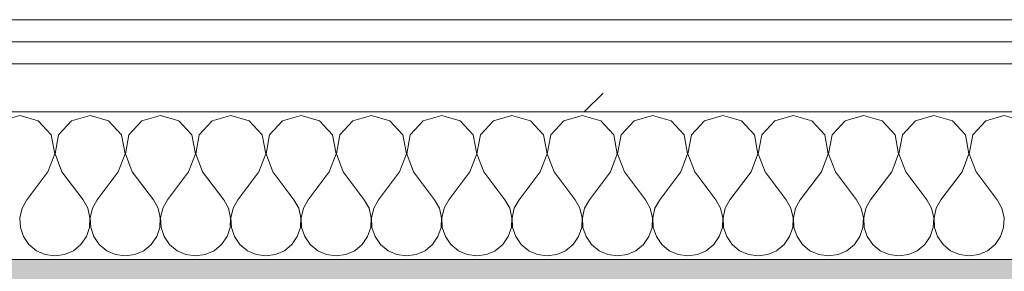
# Model space of a CAD drawing. Header units: millimetres. Extents: x -30280 to 19093, y -18706 to 4378.
# Tile 20 of 35: x -27781 to -27514, y -1197 to -1129. Entities that reach past the tile are written whole.
import ezdxf

# ---------------------------------------------------------------- set-up
doc = ezdxf.new("R2010")
doc.units = ezdxf.units.MM
doc.header["$MEASUREMENT"] = 0
doc.linetypes.add('Wipeout_Contour', pattern=[1000, 0, -1000])
doc.layers.add('12_FAÇ_Façana', color=7, linetype='Continuous')
doc.layers.add('Nuevo_08_E_Envans secs', color=7, linetype='Continuous')
for name, color, linetype, lineweight, true_color in [('12_FAÇ_Façana_Pluma_Nº__176', 7, 'Continuous', 15, 0x93a0c6), ('Nuevo_08_E_Envans secs_Pluma_Nº__102', 7, 'Continuous', 5, 0xcccccc), ('Nuevo_08_E_Envans secs_Pluma_Nº__171', 171, 'Continuous', 13, 0xaaaaff), ('Nuevo_08_E_Envans secs_Pluma_Nº__177', 7, 'Continuous', 15, 0xf7e046)]:
    doc.layers.add(name, color=color, linetype=linetype, lineweight=lineweight, true_color=true_color)
doc.layers.add('12_FAÇ_Façana_Pluma_Nº__7', color=7, linetype='Continuous', lineweight=5)
doc.layers.add('Nuevo_08_E_Envans secs_Pluma_Nº__1', color=7, linetype='Continuous', lineweight=5)
pattern_1 = [(45, (0, 0), (-183.8478, 183.8478), [195, -65]), (45, (7e-14, 183.85), (-183.8478, 183.8478), [195, -65])]

# ---------------------------------------------------------------- blocks, each defined once
blk = doc.blocks.new('Muro_4_1', base_point=(-28050.85, -1193.98))
at = {"layer": '12_FAÇ_Façana_Pluma_Nº__176', "linetype": 'Continuous', "lineweight": 0, "true_color": 0x495063}
blk.add_hatch(color=251, dxfattribs=at).paths.add_polyline_path([(-25366.43, -1193.98), (-28050.85, -1193.98), (-28043.72, -1203.98), (-25366.43, -1203.98)])
at = {"layer": '12_FAÇ_Façana_Pluma_Nº__7', "color": 7, "linetype": 'Continuous', "lineweight": 5, "flags": 128}
blk.add_lwpolyline([(-25366.43, -1193.98), (-28050.85, -1193.98)], dxfattribs=at)
blk = doc.blocks.new('*X426')
at = {"layer": 'Nuevo_08_E_Envans secs_Pluma_Nº__102', "color": 254, "linetype": 'Continuous', "lineweight": 5, "true_color": 0xcccccc}
for p, q in [((-27780.95, -1154.93), (-27785.96, -1156.35)), ((-27775.95, -1156.35), (-27780.95, -1154.93)), ((-27772.43, -1160.19), (-27775.95, -1156.35)), ((-27766.91, -1156.35), (-27770.42, -1160.19)), ((-27761.9, -1154.93), (-27766.91, -1156.35)), ((-27756.9, -1156.35), (-27761.9, -1154.93)), ((-27753.39, -1160.19), (-27756.9, -1156.35)), ((-27747.86, -1156.35), (-27751.38, -1160.19)), ((-27742.86, -1154.93), (-27747.86, -1156.35)), ((-27737.85, -1156.35), (-27742.86, -1154.93)), ((-27734.34, -1160.19), (-27737.85, -1156.35)), ((-27728.82, -1156.35), (-27732.33, -1160.19)), ((-27723.81, -1154.93), (-27728.82, -1156.35)), ((-27718.8, -1156.35), (-27723.81, -1154.93)), ((-27715.29, -1160.19), (-27718.8, -1156.35)), ((-27709.77, -1156.35), (-27713.28, -1160.19)), ((-27704.76, -1154.93), (-27709.77, -1156.35)), ((-27699.75, -1156.35), (-27704.76, -1154.93)), ((-27696.24, -1160.19), (-27699.75, -1156.35)), ((-27690.72, -1156.35), (-27694.23, -1160.19)), ((-27685.71, -1154.93), (-27690.72, -1156.35)), ((-27680.71, -1156.35), (-27685.71, -1154.93)), ((-27677.2, -1160.19), (-27680.71, -1156.35)), ((-27671.67, -1156.35), (-27675.19, -1160.19)), ((-27666.67, -1154.93), (-27671.67, -1156.35)), ((-27661.66, -1156.35), (-27666.67, -1154.93)), ((-27658.15, -1160.19), (-27661.66, -1156.35)), ((-27652.63, -1156.35), (-27656.14, -1160.19)), ((-27647.62, -1154.93), (-27652.63, -1156.35)), ((-27642.61, -1156.35), (-27647.62, -1154.93)), ((-27639.1, -1160.19), (-27642.61, -1156.35)), ((-27633.58, -1156.35), (-27637.09, -1160.19)), ((-27628.57, -1154.93), (-27633.58, -1156.35)), ((-27623.56, -1156.35), (-27628.57, -1154.93)), ((-27620.05, -1160.19), (-27623.56, -1156.35)), ((-27614.53, -1156.35), (-27618.04, -1160.19)), ((-27609.52, -1154.93), (-27614.53, -1156.35)), ((-27604.52, -1156.35), (-27609.52, -1154.93)), ((-27601.01, -1160.19), (-27604.52, -1156.35)), ((-27595.48, -1156.35), (-27598.99, -1160.19)), ((-27590.48, -1154.93), (-27595.48, -1156.35)), ((-27585.47, -1156.35), (-27590.48, -1154.93)), ((-27581.96, -1160.19), (-27585.47, -1156.35)), ((-27576.44, -1156.35), (-27579.95, -1160.19)), ((-27571.43, -1154.93), (-27576.44, -1156.35)), ((-27566.42, -1156.35), (-27571.43, -1154.93)), ((-27562.91, -1160.19), (-27566.42, -1156.35)), ((-27557.39, -1156.35), (-27560.9, -1160.19)), ((-27552.38, -1154.93), (-27557.39, -1156.35)), ((-27547.37, -1156.35), (-27552.38, -1154.93)), ((-27543.86, -1160.19), (-27547.37, -1156.35)), ((-27538.34, -1156.35), (-27541.85, -1160.19)), ((-27533.33, -1154.93), (-27538.34, -1156.35)), ((-27528.33, -1156.35), (-27533.33, -1154.93)), ((-27524.81, -1160.19), (-27528.33, -1156.35)), ((-27519.29, -1156.35), (-27522.8, -1160.19)), ((-27514.29, -1154.93), (-27519.29, -1156.35)), ((-27509.28, -1156.35), (-27514.29, -1154.93)), ((-27771.47, -1165.31), (-27772.43, -1160.19)), ((-27770.42, -1160.19), (-27771.39, -1165.31)), ((-27752.42, -1165.31), (-27753.39, -1160.19)), ((-27751.38, -1160.19), (-27752.34, -1165.31)), ((-27733.37, -1165.31), (-27734.34, -1160.19)), ((-27732.33, -1160.19), (-27733.29, -1165.31)), ((-27714.32, -1165.31), (-27715.29, -1160.19)), ((-27713.28, -1160.19), (-27714.25, -1165.31)), ((-27695.28, -1165.31), (-27696.24, -1160.19)), ((-27694.23, -1160.19), (-27695.2, -1165.31)), ((-27676.23, -1165.31), (-27677.2, -1160.19)), ((-27675.19, -1160.19), (-27676.15, -1165.31)), ((-27657.18, -1165.31), (-27658.15, -1160.19)), ((-27656.14, -1160.19), (-27657.1, -1165.31)), ((-27638.13, -1165.31), (-27639.1, -1160.19)), ((-27637.09, -1160.19), (-27638.06, -1165.31)), ((-27619.09, -1165.31), (-27620.05, -1160.19)), ((-27618.04, -1160.19), (-27619.01, -1165.31)), ((-27600.04, -1165.31), (-27601.01, -1160.19)), ((-27598.99, -1160.19), (-27599.96, -1165.31)), ((-27580.99, -1165.31), (-27581.96, -1160.19)), ((-27579.95, -1160.19), (-27580.91, -1165.31)), ((-27561.94, -1165.31), (-27562.91, -1160.19)), ((-27560.9, -1160.19), (-27561.87, -1165.31)), ((-27542.9, -1165.31), (-27543.86, -1160.19)), ((-27541.85, -1160.19), (-27542.82, -1165.31)), ((-27523.85, -1165.31), (-27524.81, -1160.19)), ((-27522.8, -1160.19), (-27523.77, -1165.31)), ((-27773.33, -1170.17), (-27771.47, -1165.31)), ((-27771.39, -1165.31), (-27769.52, -1170.17)), ((-27754.29, -1170.17), (-27752.42, -1165.31)), ((-27752.34, -1165.31), (-27750.48, -1170.17)), ((-27735.24, -1170.17), (-27733.37, -1165.31)), ((-27733.29, -1165.31), (-27731.43, -1170.17)), ((-27716.19, -1170.17), (-27714.32, -1165.31)), ((-27714.25, -1165.31), (-27712.38, -1170.17)), ((-27697.14, -1170.17), (-27695.28, -1165.31)), ((-27695.2, -1165.31), (-27693.33, -1170.17)), ((-27678.1, -1170.17), (-27676.23, -1165.31)), ((-27676.15, -1165.31), (-27674.29, -1170.17)), ((-27659.05, -1170.17), (-27657.18, -1165.31)), ((-27657.1, -1165.31), (-27655.24, -1170.17)), ((-27640, -1170.17), (-27638.13, -1165.31)), ((-27638.06, -1165.31), (-27636.19, -1170.17)), ((-27620.95, -1170.17), (-27619.09, -1165.31)), ((-27619.01, -1165.31), (-27617.14, -1170.17)), ((-27601.9, -1170.17), (-27600.04, -1165.31)), ((-27599.96, -1165.31), (-27598.1, -1170.17)), ((-27582.86, -1170.17), (-27580.99, -1165.31)), ((-27580.91, -1165.31), (-27579.05, -1170.17)), ((-27563.81, -1170.17), (-27561.94, -1165.31)), ((-27561.87, -1165.31), (-27560, -1170.17)), ((-27544.76, -1170.17), (-27542.9, -1165.31)), ((-27542.82, -1165.31), (-27540.95, -1170.17)), ((-27525.71, -1170.17), (-27523.85, -1165.31)), ((-27523.77, -1165.31), (-27521.9, -1170.17)), ((-27773.33, -1170.17), (-27779.05, -1177.79)), ((-27769.52, -1170.17), (-27763.81, -1177.79)), ((-27754.29, -1170.17), (-27760, -1177.79)), ((-27750.48, -1170.17), (-27744.76, -1177.79)), ((-27735.24, -1170.17), (-27740.95, -1177.79)), ((-27731.43, -1170.17), (-27725.71, -1177.79)), ((-27716.19, -1170.17), (-27721.9, -1177.79)), ((-27712.38, -1170.17), (-27706.67, -1177.79)), ((-27697.14, -1170.17), (-27702.86, -1177.79)), ((-27693.33, -1170.17), (-27687.62, -1177.79)), ((-27678.1, -1170.17), (-27683.81, -1177.79)), ((-27674.29, -1170.17), (-27668.57, -1177.79)), ((-27659.05, -1170.17), (-27664.76, -1177.79)), ((-27655.24, -1170.17), (-27649.52, -1177.79)), ((-27640, -1170.17), (-27645.71, -1177.79)), ((-27636.19, -1170.17), (-27630.48, -1177.79)), ((-27620.95, -1170.17), (-27626.67, -1177.79)), ((-27617.14, -1170.17), (-27611.43, -1177.79)), ((-27601.9, -1170.17), (-27607.62, -1177.79)), ((-27598.1, -1170.17), (-27592.38, -1177.79)), ((-27582.86, -1170.17), (-27588.57, -1177.79)), ((-27579.05, -1170.17), (-27573.33, -1177.79)), ((-27563.81, -1170.17), (-27569.52, -1177.79)), ((-27560, -1170.17), (-27554.29, -1177.79)), ((-27544.76, -1170.17), (-27550.48, -1177.79)), ((-27540.95, -1170.17), (-27535.24, -1177.79)), ((-27525.71, -1170.17), (-27531.43, -1177.79)), ((-27521.9, -1170.17), (-27516.19, -1177.79)), ((-27779.05, -1177.79), (-27780.32, -1180.08)), ((-27762.54, -1180.08), (-27763.81, -1177.79)), ((-27760, -1177.79), (-27761.27, -1180.08)), ((-27743.49, -1180.08), (-27744.76, -1177.79)), ((-27740.95, -1177.79), (-27742.22, -1180.08)), ((-27724.44, -1180.08), (-27725.71, -1177.79)), ((-27721.9, -1177.79), (-27723.18, -1180.08)), ((-27705.4, -1180.08), (-27706.67, -1177.79)), ((-27702.86, -1177.79), (-27704.13, -1180.08)), ((-27686.35, -1180.08), (-27687.62, -1177.79)), ((-27683.81, -1177.79), (-27685.08, -1180.08)), ((-27667.3, -1180.08), (-27668.57, -1177.79)), ((-27664.76, -1177.79), (-27666.03, -1180.08)), ((-27648.25, -1180.08), (-27649.52, -1177.79)), ((-27645.71, -1177.79), (-27646.99, -1180.08)), ((-27629.2, -1180.08), (-27630.48, -1177.79)), ((-27626.67, -1177.79), (-27627.94, -1180.08)), ((-27610.16, -1180.08), (-27611.43, -1177.79)), ((-27607.62, -1177.79), (-27608.89, -1180.08)), ((-27591.11, -1180.08), (-27592.38, -1177.79)), ((-27588.57, -1177.79), (-27589.84, -1180.08)), ((-27572.06, -1180.08), (-27573.33, -1177.79)), ((-27569.52, -1177.79), (-27570.8, -1180.08)), ((-27553.01, -1180.08), (-27554.29, -1177.79)), ((-27550.48, -1177.79), (-27551.75, -1180.08)), ((-27533.97, -1180.08), (-27535.24, -1177.79)), ((-27531.43, -1177.79), (-27532.7, -1180.08)), ((-27514.92, -1180.08), (-27516.19, -1177.79)), ((-27780.32, -1180.08), (-27780.91, -1182.64)), ((-27761.94, -1182.64), (-27762.54, -1180.08)), ((-27761.27, -1180.08), (-27761.87, -1182.64)), ((-27742.9, -1182.64), (-27743.49, -1180.08)), ((-27742.22, -1180.08), (-27742.82, -1182.64)), ((-27723.85, -1182.64), (-27724.44, -1180.08)), ((-27723.18, -1180.08), (-27723.77, -1182.64)), ((-27704.8, -1182.64), (-27705.4, -1180.08)), ((-27704.13, -1180.08), (-27704.72, -1182.64)), ((-27685.75, -1182.64), (-27686.35, -1180.08)), ((-27685.08, -1180.08), (-27685.68, -1182.64)), ((-27666.71, -1182.64), (-27667.3, -1180.08)), ((-27666.03, -1180.08), (-27666.63, -1182.64)), ((-27647.66, -1182.64), (-27648.25, -1180.08)), ((-27646.99, -1180.08), (-27647.58, -1182.64)), ((-27628.61, -1182.64), (-27629.2, -1180.08)), ((-27627.94, -1180.08), (-27628.53, -1182.64)), ((-27609.56, -1182.64), (-27610.16, -1180.08)), ((-27608.89, -1180.08), (-27609.49, -1182.64)), ((-27590.51, -1182.64), (-27591.11, -1180.08)), ((-27589.84, -1180.08), (-27590.44, -1182.64)), ((-27571.47, -1182.64), (-27572.06, -1180.08)), ((-27570.8, -1180.08), (-27571.39, -1182.64)), ((-27552.42, -1182.64), (-27553.01, -1180.08)), ((-27551.75, -1180.08), (-27552.34, -1182.64)), ((-27533.37, -1182.64), (-27533.97, -1180.08)), ((-27532.7, -1180.08), (-27533.29, -1182.64)), ((-27514.32, -1182.64), (-27514.92, -1180.08)), ((-27780.91, -1182.64), (-27780.79, -1185.27)), ((-27762.07, -1185.27), (-27761.94, -1182.64)), ((-27761.87, -1182.64), (-27761.74, -1185.27)), ((-27743.02, -1185.27), (-27742.9, -1182.64)), ((-27742.82, -1182.64), (-27742.69, -1185.27)), ((-27723.98, -1185.27), (-27723.85, -1182.64)), ((-27723.77, -1182.64), (-27723.64, -1185.27)), ((-27704.93, -1185.27), (-27704.8, -1182.64)), ((-27704.72, -1182.64), (-27704.6, -1185.27)), ((-27685.88, -1185.27), (-27685.75, -1182.64)), ((-27685.68, -1182.64), (-27685.55, -1185.27)), ((-27666.83, -1185.27), (-27666.71, -1182.64)), ((-27666.63, -1182.64), (-27666.5, -1185.27)), ((-27647.78, -1185.27), (-27647.66, -1182.64)), ((-27647.58, -1182.64), (-27647.45, -1185.27)), ((-27628.74, -1185.27), (-27628.61, -1182.64)), ((-27628.53, -1182.64), (-27628.41, -1185.27)), ((-27609.69, -1185.27), (-27609.56, -1182.64)), ((-27609.49, -1182.64), (-27609.36, -1185.27)), ((-27590.64, -1185.27), (-27590.51, -1182.64)), ((-27590.44, -1182.64), (-27590.31, -1185.27)), ((-27571.59, -1185.27), (-27571.47, -1182.64)), ((-27571.39, -1182.64), (-27571.26, -1185.27)), ((-27552.55, -1185.27), (-27552.42, -1182.64)), ((-27552.34, -1182.64), (-27552.22, -1185.27)), ((-27533.5, -1185.27), (-27533.37, -1182.64)), ((-27533.29, -1182.64), (-27533.17, -1185.27)), ((-27514.45, -1185.27), (-27514.32, -1182.64)), ((-27780.79, -1185.27), (-27779.95, -1187.76)), ((-27762.91, -1187.76), (-27762.07, -1185.27)), ((-27761.74, -1185.27), (-27760.9, -1187.76)), ((-27743.86, -1187.76), (-27743.02, -1185.27)), ((-27742.69, -1185.27), (-27741.85, -1187.76)), ((-27724.81, -1187.76), (-27723.98, -1185.27)), ((-27723.64, -1185.27), (-27722.8, -1187.76)), ((-27705.77, -1187.76), (-27704.93, -1185.27)), ((-27704.6, -1185.27), (-27703.76, -1187.76)), ((-27686.72, -1187.76), (-27685.88, -1185.27)), ((-27685.55, -1185.27), (-27684.71, -1187.76)), ((-27667.67, -1187.76), (-27666.83, -1185.27)), ((-27666.5, -1185.27), (-27665.66, -1187.76)), ((-27648.62, -1187.76), (-27647.78, -1185.27)), ((-27647.45, -1185.27), (-27646.61, -1187.76)), ((-27629.58, -1187.76), (-27628.74, -1185.27)), ((-27628.41, -1185.27), (-27627.57, -1187.76)), ((-27610.53, -1187.76), (-27609.69, -1185.27)), ((-27609.36, -1185.27), (-27608.52, -1187.76)), ((-27591.48, -1187.76), (-27590.64, -1185.27)), ((-27590.31, -1185.27), (-27589.47, -1187.76)), ((-27572.43, -1187.76), (-27571.59, -1185.27)), ((-27571.26, -1185.27), (-27570.42, -1187.76)), ((-27553.39, -1187.76), (-27552.55, -1185.27)), ((-27552.22, -1185.27), (-27551.38, -1187.76)), ((-27534.34, -1187.76), (-27533.5, -1185.27)), ((-27533.17, -1185.27), (-27532.33, -1187.76)), ((-27515.29, -1187.76), (-27514.45, -1185.27)), ((-27779.95, -1187.76), (-27778.46, -1189.92)), ((-27764.4, -1189.92), (-27762.91, -1187.76)), ((-27760.9, -1187.76), (-27759.41, -1189.92)), ((-27745.35, -1189.92), (-27743.86, -1187.76)), ((-27741.85, -1187.76), (-27740.36, -1189.92)), ((-27726.3, -1189.92), (-27724.81, -1187.76)), ((-27722.8, -1187.76), (-27721.32, -1189.92)), ((-27707.26, -1189.92), (-27705.77, -1187.76)), ((-27703.76, -1187.76), (-27702.27, -1189.92)), ((-27688.21, -1189.92), (-27686.72, -1187.76)), ((-27684.71, -1187.76), (-27683.22, -1189.92)), ((-27669.16, -1189.92), (-27667.67, -1187.76)), ((-27665.66, -1187.76), (-27664.17, -1189.92)), ((-27650.11, -1189.92), (-27648.62, -1187.76)), ((-27646.61, -1187.76), (-27645.13, -1189.92)), ((-27631.06, -1189.92), (-27629.58, -1187.76)), ((-27627.57, -1187.76), (-27626.08, -1189.92)), ((-27612.02, -1189.92), (-27610.53, -1187.76)), ((-27608.52, -1187.76), (-27607.03, -1189.92)), ((-27592.97, -1189.92), (-27591.48, -1187.76)), ((-27589.47, -1187.76), (-27587.98, -1189.92)), ((-27573.92, -1189.92), (-27572.43, -1187.76)), ((-27570.42, -1187.76), (-27568.94, -1189.92)), ((-27554.87, -1189.92), (-27553.39, -1187.76)), ((-27551.38, -1187.76), (-27549.89, -1189.92)), ((-27535.83, -1189.92), (-27534.34, -1187.76)), ((-27532.33, -1187.76), (-27530.84, -1189.92)), ((-27516.78, -1189.92), (-27515.29, -1187.76)), ((-27778.46, -1189.92), (-27776.44, -1191.6)), ((-27776.44, -1191.6), (-27774.03, -1192.66)), ((-27768.83, -1192.66), (-27766.42, -1191.6)), ((-27766.42, -1191.6), (-27764.4, -1189.92)), ((-27759.41, -1189.92), (-27757.39, -1191.6)), ((-27757.39, -1191.6), (-27754.98, -1192.66)), ((-27749.78, -1192.66), (-27747.37, -1191.6)), ((-27747.37, -1191.6), (-27745.35, -1189.92)), ((-27740.36, -1189.92), (-27738.34, -1191.6)), ((-27738.34, -1191.6), (-27735.94, -1192.66)), ((-27730.73, -1192.66), (-27728.33, -1191.6)), ((-27728.33, -1191.6), (-27726.3, -1189.92)), ((-27721.32, -1189.92), (-27719.29, -1191.6)), ((-27719.29, -1191.6), (-27716.89, -1192.66)), ((-27711.68, -1192.66), (-27709.28, -1191.6)), ((-27709.28, -1191.6), (-27707.26, -1189.92)), ((-27702.27, -1189.92), (-27700.25, -1191.6)), ((-27700.25, -1191.6), (-27697.84, -1192.66)), ((-27692.64, -1192.66), (-27690.23, -1191.6)), ((-27690.23, -1191.6), (-27688.21, -1189.92)), ((-27683.22, -1189.92), (-27681.2, -1191.6)), ((-27681.2, -1191.6), (-27678.79, -1192.66)), ((-27673.59, -1192.66), (-27671.18, -1191.6)), ((-27671.18, -1191.6), (-27669.16, -1189.92)), ((-27664.17, -1189.92), (-27662.15, -1191.6)), ((-27662.15, -1191.6), (-27659.75, -1192.66)), ((-27654.54, -1192.66), (-27652.14, -1191.6)), ((-27652.14, -1191.6), (-27650.11, -1189.92)), ((-27645.13, -1189.92), (-27643.1, -1191.6)), ((-27643.1, -1191.6), (-27640.7, -1192.66)), ((-27635.49, -1192.66), (-27633.09, -1191.6)), ((-27633.09, -1191.6), (-27631.06, -1189.92)), ((-27626.08, -1189.92), (-27624.05, -1191.6)), ((-27624.05, -1191.6), (-27621.65, -1192.66)), ((-27616.45, -1192.66), (-27614.04, -1191.6)), ((-27614.04, -1191.6), (-27612.02, -1189.92)), ((-27607.03, -1189.92), (-27605.01, -1191.6)), ((-27605.01, -1191.6), (-27602.6, -1192.66)), ((-27597.4, -1192.66), (-27594.99, -1191.6)), ((-27594.99, -1191.6), (-27592.97, -1189.92)), ((-27587.98, -1189.92), (-27585.96, -1191.6)), ((-27585.96, -1191.6), (-27583.55, -1192.66)), ((-27578.35, -1192.66), (-27575.95, -1191.6)), ((-27575.95, -1191.6), (-27573.92, -1189.92)), ((-27568.94, -1189.92), (-27566.91, -1191.6)), ((-27566.91, -1191.6), (-27564.51, -1192.66)), ((-27559.3, -1192.66), (-27556.9, -1191.6)), ((-27556.9, -1191.6), (-27554.87, -1189.92)), ((-27549.89, -1189.92), (-27547.86, -1191.6)), ((-27547.86, -1191.6), (-27545.46, -1192.66)), ((-27540.25, -1192.66), (-27537.85, -1191.6)), ((-27537.85, -1191.6), (-27535.83, -1189.92)), ((-27530.84, -1189.92), (-27528.82, -1191.6)), ((-27528.82, -1191.6), (-27526.41, -1192.66)), ((-27521.21, -1192.66), (-27518.8, -1191.6)), ((-27518.8, -1191.6), (-27516.78, -1189.92)), ((-27774.03, -1192.66), (-27771.43, -1193.02)), ((-27771.43, -1193.02), (-27768.83, -1192.66)), ((-27754.98, -1192.66), (-27752.38, -1193.02)), ((-27752.38, -1193.02), (-27749.78, -1192.66)), ((-27735.94, -1192.66), (-27733.33, -1193.02)), ((-27733.33, -1193.02), (-27730.73, -1192.66)), ((-27716.89, -1192.66), (-27714.29, -1193.02)), ((-27714.29, -1193.02), (-27711.68, -1192.66)), ((-27697.84, -1192.66), (-27695.24, -1193.02)), ((-27695.24, -1193.02), (-27692.64, -1192.66)), ((-27678.79, -1192.66), (-27676.19, -1193.02)), ((-27676.19, -1193.02), (-27673.59, -1192.66)), ((-27659.75, -1192.66), (-27657.14, -1193.02)), ((-27657.14, -1193.02), (-27654.54, -1192.66)), ((-27640.7, -1192.66), (-27638.1, -1193.02)), ((-27638.1, -1193.02), (-27635.49, -1192.66)), ((-27621.65, -1192.66), (-27619.05, -1193.02)), ((-27619.05, -1193.02), (-27616.45, -1192.66)), ((-27602.6, -1192.66), (-27600, -1193.02)), ((-27600, -1193.02), (-27597.4, -1192.66)), ((-27583.55, -1192.66), (-27580.95, -1193.02)), ((-27580.95, -1193.02), (-27578.35, -1192.66)), ((-27564.51, -1192.66), (-27561.9, -1193.02)), ((-27561.9, -1193.02), (-27559.3, -1192.66)), ((-27545.46, -1192.66), (-27542.86, -1193.02)), ((-27542.86, -1193.02), (-27540.25, -1192.66)), ((-27526.41, -1192.66), (-27523.81, -1193.02)), ((-27523.81, -1193.02), (-27521.21, -1192.66))]:
    blk.add_line(p, q, dxfattribs=at)
blk = doc.blocks.new('Muro_116_1', base_point=(-27904.85, -1128.98))
at = {"layer": 'Nuevo_08_E_Envans secs_Pluma_Nº__1', "color": 7, "linetype": 'Continuous', "lineweight": 5, "flags": 128}
blk.add_lwpolyline([(-27942.85, -1193.98), (-25366.43, -1193.98)], dxfattribs=at)
at = {"color": 254, "linetype": 'Wipeout_Contour', "lineweight": 0, "ltscale": 106638.945313}
blk.add_wipeout([(-27904.85, -1134.98), (-25366.43, -1134.98), (-25366.43, -1128.98), (-27904.85, -1128.98)], dxfattribs=at).dxf.layer = 'Nuevo_08_E_Envans secs'
at = {"color": 254, "linetype": 'Wipeout_Contour', "lineweight": 0, "ltscale": 106665.583995}
blk.add_wipeout([(-27916.85, -1153.98), (-25366.43, -1153.98), (-25366.43, -1140.98), (-27916.85, -1140.98)], dxfattribs=at).dxf.layer = 'Nuevo_08_E_Envans secs'
at = {"layer": 'Nuevo_08_E_Envans secs_Pluma_Nº__171', "linetype": 'Continuous', "lineweight": 13, "true_color": 0xaaaaff}
h = blk.add_hatch(dxfattribs=at)
h.set_pattern_fill('Panellat_HPL_0001', color=161, style=0, pattern_type=2)
h.set_pattern_definition(pattern_1)
h.paths.add_polyline_path([(-27904.85, -1134.98), (-25366.43, -1134.98), (-25366.43, -1128.98), (-27904.85, -1128.98)])
at = {"layer": 'Nuevo_08_E_Envans secs_Pluma_Nº__177', "linetype": 'Continuous', "lineweight": 15, "true_color": 0xf7e046}
h = blk.add_hatch(dxfattribs=at)
h.set_pattern_fill('Panellat_HPL_0001', color=53, style=0, pattern_type=2)
h.set_pattern_definition(pattern_1)
h.paths.add_polyline_path([(-27916.85, -1153.98), (-25366.43, -1153.98), (-25366.43, -1140.98), (-27916.85, -1140.98)])
at = {"layer": 'Nuevo_08_E_Envans secs_Pluma_Nº__1', "color": 7, "linetype": 'Continuous', "lineweight": 5}
for p, q in [((-25366.43, -1134.98), (-27910.85, -1134.98)), ((-25366.43, -1140.98), (-27916.85, -1140.98)), ((-25366.43, -1153.98), (-27929.85, -1153.98))]:
    blk.add_line(p, q, dxfattribs=at)
at = {"layer": 'Nuevo_08_E_Envans secs_Pluma_Nº__1', "color": 7, "linetype": 'Continuous', "lineweight": 5, "flags": 128}
blk.add_lwpolyline([(-25366.43, -1128.98), (-27904.85, -1128.98)], dxfattribs=at)
at = {"layer": 'Nuevo_08_E_Envans secs', "color": 7, "lineweight": 20}
blk.add_blockref('*X426', (0, 0), dxfattribs=at)

msp = doc.modelspace()

# ---------------------------------------------------------------- block references
at = {"layer": '12_FAÇ_Façana', "color": 7, "lineweight": 20}
msp.add_blockref('Muro_4_1', (-28050.85, -1193.98), dxfattribs=at)

# ---------------------------------------------------------------- next in the draw order: block references
at = {"layer": 'Nuevo_08_E_Envans secs', "color": 7, "lineweight": 20}
msp.add_blockref('Muro_116_1', (-27904.85, -1128.98), dxfattribs=at)

doc.saveas('drawing.dxf')
